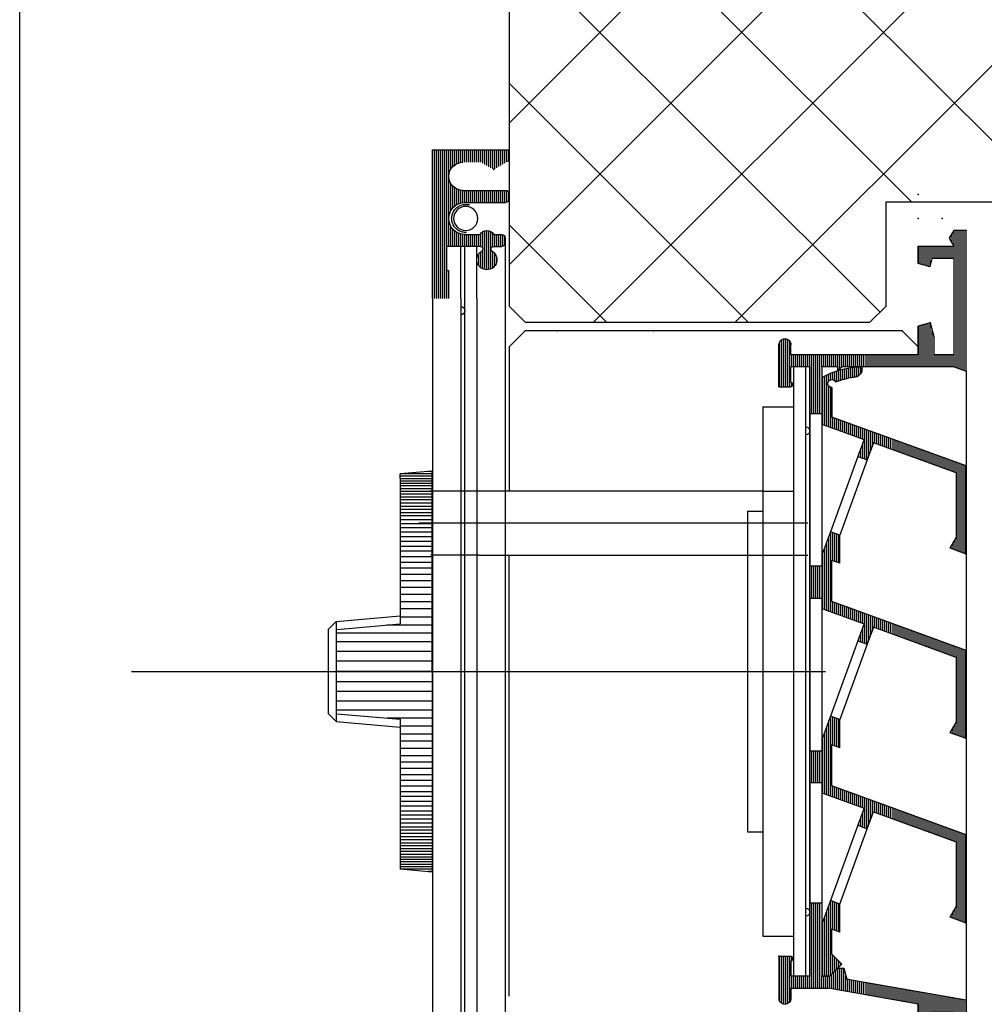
# Model space of a CAD drawing. Extents: x -152209 to 159908, y 32091 to 111955.
# Tile 22 of 59: x -135248 to -135127, y 64978 to 65100. Entities that reach past the tile are written whole.
import ezdxf

# ---------------------------------------------------------------- set-up
doc = ezdxf.new("R2010")
doc.units = 0
doc.header["$LTSCALE"] = 1000
doc.header["$MEASUREMENT"] = 0
doc.header["$PDSIZE"] = 1
doc.linetypes.add('XBDKOZA2$0$CENTER', pattern=[2, 1.25, -0.25, 0.25, -0.25])
doc.linetypes.add('XBDKOZA2$0$DASHED', pattern=[0.8, 0.5, -0.3])
doc.layers.get('0').update_dxf_attribs({"linetype": 'CONTINUOUS'})
for name, color, linetype in [('BIB', 7, 'CONTINUOUS'), ('XBDKOZA2$0$1__1', 1, 'CONTINUOUS'), ('XBDKOZA2$0$2__2', 2, 'CONTINUOUS'), ('XBDKOZA2$0$4__4', 4, 'CONTINUOUS'), ('XBDKOZA2$0$5__5', 5, 'CONTINUOUS'), ('XBDKOZA2$0$6__6', 6, 'CONTINUOUS'), ('XBDKOZA2$0$HOUT-ARC', 15, 'CONTINUOUS'), ('XBDKOZA2$0$HOUT-DRS', 4, 'CONTINUOUS'), ('XDETV133$0$BETON-AZ', 3, 'CONTINUOUS'), ('XDETV133$0$BIB', 7, 'CONTINUOUS')]:
    doc.layers.add(name, color=color, linetype=linetype)

# ---------------------------------------------------------------- blocks, each defined once
blk = doc.blocks.new('*X125')
at = {"color": 0}
for p, q in [((56960.85, 43773.31), (56970.61, 43783.07)), ((57013.97, 43731.07), (56962.41, 43782.63)), ((56980.69, 43782.03), (56979.64, 43783.07)), ((56989.32, 43731.07), (57041.32, 43783.07)), ((57007, 43731.07), (57059, 43783.07)), ((57074.85, 43740.9), (57032.68, 43783.07)), ((57074.85, 43758.58), (57050.35, 43783.07)), ((57074.85, 43776.26), (57068.03, 43783.07)), ((57024.68, 43731.07), (57074.76, 43781.16)), ((56960.85, 43755.63), (56980.69, 43775.47)), ((56960.85, 43737.95), (56995.97, 43773.07)), ((56974.65, 43734.07), (57013.65, 43773.07)), ((57046.64, 43716.07), (56989.64, 43773.07)), ((57064.32, 43716.07), (57007.32, 43773.07)), ((57074.85, 43723.22), (57025, 43773.07)), ((56996.29, 43731.07), (56960.85, 43766.51)), ((57028.6, 43717.32), (57074.85, 43763.56)), ((56975.61, 43734.07), (56960.85, 43748.83)), ((57045.04, 43716.07), (57074.85, 43745.89)), ((57062.71, 43716.07), (57074.85, 43728.21))]:
    blk.add_line(p, q, dxfattribs=at)
blk = doc.blocks.new('XBDKOZA2$0$SCHUIF10')
at = {"layer": 'XBDKOZA2$0$1__1', "color": 1, "linetype": 'Continuous'}
for points in [[(-2, -76), (-2, 0)], [(-1.5, -76), (-1.5, 0)], [(0, -76), (0, 0)]]:
    blk.add_lwpolyline(points, dxfattribs=at)
at = {"layer": 'XBDKOZA2$0$1__1', "color": 1, "linetype": 'Continuous', "const_width": 0.0001}
for points in [[(-2, -6.5), (-3.5, -6.5)], [(0, -6.5), (-1.5, -6.5)], [(-2, -69.5), (-3.5, -69.5)], [(0, -69.5), (-1.5, -69.5)]]:
    blk.add_lwpolyline(points, dxfattribs=at)
at = {"layer": 'XBDKOZA2$0$1__1', "color": 1, "linetype": 'Continuous'}
for centre in [(-1.5, -8), (-1.5, -67.9998)]:
    blk.add_arc(centre, 0.5, 90, 270, dxfattribs=at)
at = {"layer": 'XBDKOZA2$0$5__5', "color": 5}
for p in [(0, 0), (0, -76)]:
    blk.add_point(p, dxfattribs=at)
at = {"layer": 'XBDKOZA2$0$6__6', "color": 1}
blk.add_point((-2, 0), dxfattribs=at)
at = {"layer": 'XBDKOZA2$0$6__6', "color": 6}
blk.add_point((-2, -76), dxfattribs=at)
blk = doc.blocks.new('XBDKOZA2$0$P0410AR')
at = {"layer": 'XBDKOZA2$0$1__1', "color": 1, "linetype": 'Continuous'}
for points in [[(-1.9, 2.4), (7.6563, 2.4)], [(-1.9, 2.4), (-1.9, 1.3278)], [(7.6563, -16.1), (7.6563, 2.4)], [(-1.9, -3), (-1.9, -3.7)], [(3.85, -2.6), (-1.5, -2.6)], [(3.6, -4.1), (-1.5, -4.1)], [(-1.4, -8.5), (-1.4, -9.2)], [(-0.016, -8.1), (-1, -8.1)], [(3.6, -8.1), (1.716, -8.1)], [(0.05, -9.6), (-1, -9.6)], [(1.65, -9.6), (5.9, -9.6)], [(2.1, -16.1), (2.1, -9.6)], [(3.6, -16.1), (3.6, -9.6)], [(4.1, -16.1), (4.1, -9.6)], [(5.9, -9.6), (5.9, -12.6)], [(0.35, -9.9), (0.35, -9.9224)], [(1.35, -9.9), (1.35, -9.9224)], [(5.9, -12.6), (5.6, -12.6)], [(2.1, -16.1), (2.1, -109.1002)], [(3.6, -109.1002), (3.6, -16.1)], [(4.1, -16.1), (4.1, -109.1002)], [(7.6563, -16.1), (7.6563, -109.1002)]]:
    blk.add_lwpolyline(points, dxfattribs=at)
at = {"layer": 'XBDKOZA2$0$1__1', "color": 1, "linetype": 'Continuous', "const_width": 0.0001}
for points in [[(0, 0), (-1.7, 0.9814)], [(0, 0), (1.5589, 0.9)], [(3.85, 0.9), (1.5589, 0.9)], [(5.6, -12.6), (5.6, -9.6002)], [(5.6, -16.1), (5.6, -12.6)], [(3.6, -16.1), (2.1, -16.1)], [(5.6, -16.1), (4.1, -16.1)], [(7.6563, -16.1), (5.6, -16.1)]]:
    blk.add_lwpolyline(points, dxfattribs=at)
at = {"layer": 'XBDKOZA2$0$1__1', "color": 1, "linetype": 'XBDKOZA2$0$DASHED', "const_width": 0.0001}
for points in [[(0.7951, -7.6094), (-1.1913, -8.1442)], [(3.3836, -7.8262), (0.9266, -7.5616)]]:
    blk.add_lwpolyline(points, dxfattribs=at)
at = {"layer": 'XBDKOZA2$0$1__1', "color": 1, "linetype": 'XBDKOZA2$0$DASHED'}
blk.add_lwpolyline([(-1.4, -9.2), (-1.4, -116.0002)], dxfattribs=at)
at = {"layer": 'XBDKOZA2$0$1__1', "color": 1, "linetype": 'Continuous'}
blk.add_circle((3.4996, -6.0996), 1.5, dxfattribs=at)
for centre, radius, start, end in [((-1.5, 1.3278), 0.4, 180, 239.999268), ((3.85, -0.85), 1.75, 0, 90), ((3.85, -0.85), 1.75, 270, 0), ((-1.5, -3), 0.4, 90, 180), ((-1.5, -3.7), 0.4, 180, 270), ((3.6, -6.1), 2, 0, 90), ((3.6, -6.1), 2, 270, 0), ((-1, -8.5), 0.4, 90, 180), ((0.85, -8.6), 1, 30.000729, 149.999268), ((-1, -9.2), 0.4, 180, 270), ((0.05, -9.9), 0.3, 0, 90), ((1.65, -9.9), 0.3, 90, 180), ((0.85, -11.25), 1.25, 121.075386, 58.924618), ((0.05, -9.9224), 0.3, 301.062012, 0), ((1.65, -9.9224), 0.3, 180, 238.937988), ((4.1, -17.6), 0.5, 90, 270)]:
    blk.add_arc(centre, radius, start, end, dxfattribs=at)
at = {"layer": 'XBDKOZA2$0$1__1', "color": 1, "linetype": 'XBDKOZA2$0$DASHED'}
blk.add_arc((3.4996, -6.0996), 1.75, 266.156738, 105.11068, dxfattribs=at)
at = {"layer": 'XBDKOZA2$0$4__4', "color": 4}
for p in [(-1.9, 2.4), (7.6563, 2.4), (7.6563, 2.4), (0, 0), (7.6563, -62.6)]:
    blk.add_point(p, dxfattribs=at)
at = {"layer": 'XBDKOZA2$0$5__5', "color": 1, "linetype": 'Continuous'}
for points in [[(-1.8833, 1.2134), (-1.8833, 2.4)], [(-1.6333, 0.9429), (-1.6333, 2.4)], [(-1.3833, 0.7986), (-1.3833, 2.4)], [(-1.1333, 0.6542), (-1.1333, 2.4)], [(-0.8833, 0.5099), (-0.8833, 2.4)], [(-0.6333, 0.3656), (-0.6333, 2.4)], [(-0.3833, 0.2213), (-0.3833, 2.4)], [(-0.1333, 0.077), (-0.1333, 2.4)], [(0.1167, 0.0674), (0.1167, 2.4)], [(0.3667, 0.2117), (0.3667, 2.4)], [(0.6167, 0.356), (0.6167, 2.4)], [(0.8667, 0.5004), (0.8667, 2.4)], [(1.1167, 0.6447), (1.1167, 2.4)], [(1.3667, 0.789), (1.3667, 2.4)], [(1.6167, 0.9), (1.6167, 2.4)], [(1.8667, 0.9), (1.8667, 2.4)], [(2.1167, 0.9), (2.1167, 2.4)], [(2.3667, 0.9), (2.3667, 2.4)], [(2.6167, 0.9), (2.6167, 2.4)], [(2.8667, 0.9), (2.8667, 2.4)], [(3.1167, 0.9), (3.1167, 2.4)], [(3.3667, 0.9), (3.3667, 2.4)], [(3.6167, 0.9), (3.6167, 2.4)], [(3.8667, 0.8999), (3.8667, 2.4)], [(4.1167, 0.8796), (4.1167, 2.4)], [(4.3667, 0.822), (4.3667, 2.4)], [(4.6167, 0.7231), (4.6167, 2.4)], [(4.8667, 0.5744), (4.8667, 2.4)], [(5.1167, 0.3575), (5.1167, 2.4)], [(5.3667, 0.023), (5.3667, 2.4)], [(5.6167, -9.6), (5.6167, 2.4)], [(5.8667, -9.6), (5.8667, 2.4)], [(6.1167, -16.1), (6.1167, 2.4)], [(6.3667, -16.1), (6.3667, 2.4)], [(6.6167, -16.1), (6.6167, 2.4)], [(6.8667, -16.1), (6.8667, 2.4)], [(7.1167, -16.1), (7.1167, 2.4)], [(7.3667, -16.1), (7.3667, 2.4)], [(7.6167, -16.1), (7.6167, 2.4)], [(4.6167, -4.3777), (4.6167, -2.4231)], [(4.8667, -4.5523), (4.8667, -2.2744)], [(5.1167, -4.7963), (5.1167, -2.0575)], [(5.3667, -5.1626), (5.3667, -1.723)], [(-1.8833, -3.8144), (-1.8833, -2.8856)], [(-1.6333, -4.0771), (-1.6333, -2.6229)], [(-1.3833, -4.1), (-1.3833, -2.6)], [(-1.1333, -4.1), (-1.1333, -2.6)], [(-0.8833, -4.1), (-0.8833, -2.6)], [(-0.6333, -4.1), (-0.6333, -2.6)], [(-0.3833, -4.1), (-0.3833, -2.6)], [(-0.1333, -4.1), (-0.1333, -2.6)], [(0.1167, -4.1), (0.1167, -2.6)], [(0.3667, -4.1), (0.3667, -2.6)], [(0.6167, -4.1), (0.6167, -2.6)], [(0.8667, -4.1), (0.8667, -2.6)], [(1.1167, -4.1), (1.1167, -2.6)], [(1.3667, -4.1), (1.3667, -2.6)], [(1.6167, -4.1), (1.6167, -2.6)], [(1.8667, -4.1), (1.8667, -2.6)], [(2.1167, -4.1), (2.1167, -2.6)], [(2.3667, -4.1), (2.3667, -2.6)], [(2.6167, -4.1), (2.6167, -2.6)], [(2.8667, -4.1), (2.8667, -2.6)], [(3.1167, -4.1), (3.1167, -2.6)], [(3.3667, -4.1), (3.3667, -2.6)], [(3.6167, -4.1001), (3.6167, -2.6)], [(3.8667, -4.1179), (3.8667, -2.5999)], [(4.1167, -4.1679), (4.1167, -2.5796)], [(4.3667, -4.2528), (4.3667, -2.522)], [(5.3667, -9.6), (5.3667, -7.0374)], [(-1.3833, -9.3144), (-1.3833, -8.3856)], [(-1.1333, -9.5771), (-1.1333, -8.1229)], [(-0.8833, -9.6), (-0.8833, -8.1)], [(-0.6333, -9.6), (-0.6333, -8.1)], [(-0.3833, -9.6), (-0.3833, -8.1)], [(-0.1333, -9.6), (-0.1333, -8.1)], [(0.1167, -9.6075), (0.1167, -7.9201)], [(0.3667, -12.4028), (0.3667, -7.7245)], [(0.6167, -12.478), (0.6167, -7.6276)], [(0.8667, -12.4999), (0.8667, -7.6001)], [(1.1167, -12.4712), (1.1167, -7.6362)], [(1.3667, -9.8013), (1.3667, -7.7438)], [(1.6167, -9.6019), (1.6167, -7.958)], [(1.8667, -9.6), (1.8667, -8.1)], [(2.1167, -9.6), (2.1167, -8.1)], [(2.3667, -9.6), (2.3667, -8.1)], [(2.6167, -9.6), (2.6167, -8.1)], [(2.8667, -9.6), (2.8667, -8.1)], [(3.1167, -9.6), (3.1167, -8.1)], [(3.3667, -9.6), (3.3667, -8.1)], [(3.6167, -9.6), (3.6167, -8.0999)], [(3.8667, -9.6), (3.8667, -8.0821)], [(4.1167, -9.6), (4.1167, -8.0321)], [(4.3667, -9.6), (4.3667, -7.9472)], [(4.6167, -9.6), (4.6167, -7.8223)], [(4.8667, -9.6), (4.8667, -7.6477)], [(5.1167, -9.6), (5.1167, -7.4037)], [(-0.3833, -11.4536), (-0.3833, -11.0464)], [(-0.1333, -12.0218), (-0.1333, -10.4782)], [(0.1167, -12.2623), (0.1167, -10.2377)], [(1.3667, -12.3882), (1.3667, -10.0211)], [(1.6167, -12.2373), (1.6167, -10.2627)], [(1.8667, -11.9772), (1.8667, -10.5228)], [(5.6167, -16.1), (5.6167, -12.6)], [(5.8667, -16.1), (5.8667, -12.6)]]:
    blk.add_lwpolyline(points, dxfattribs=at)
blk = doc.blocks.new('XBDKOZA2$0$KNOP')
at = {"layer": 'XBDKOZA2$0$1__1', "color": 1, "linetype": 'Continuous'}
for points in [[(0, 25), (0, 24.4144)], [(0, 0), (0, 25), (4, 24.6501)], [(4, 24.0645), (4, 24.4144), (4, 24.6501)], [(0, 0), (0, 24.4144)], [(0, 0), (0, 24.4144)], [(4, 24.0646), (4, 24.0645)], [(4, 24.0645), (4, 5.9462)], [(12, 6.25), (3.9999, 6.9499)], [(12, 6.25), (11.9999, -6.2499)], [(12, 6.25), (12.9999, 5.2501)], [(11.9127, 5.2539), (4, 5.9462)], [(12.9999, 5.2501), (13, -5.25)], [(0, 0), (0, -25)], [(0, 0), (0, -25), (3.9999, -24.65)], [(4, -5.946), (3.9999, -24.65)], [(11.9127, -5.2538), (4, -5.9461)], [(11.9999, -6.2499), (13, -5.25)], [(11.9999, -6.2499), (4, -6.9499)]]:
    blk.add_lwpolyline(points, dxfattribs=at)
at = {"layer": 'XBDKOZA2$0$1__1', "color": 1}
for p in [(0, 25), (0, 0), (0, 0), (0, 0), (0, 0), (0, 0), (0, 0), (0, 0)]:
    blk.add_point(p, dxfattribs=at)
at = {"layer": 'XBDKOZA2$0$2__2', "color": 2, "linetype": 'Continuous'}
for points in [[(0, 24.95), (0.5716, 24.95)], [(0, 24.65), (4, 24.65)], [(0, 24.35), (4, 24.35)], [(0, 24.05), (4, 24.05)], [(0, 23.75), (4, 23.75)], [(0, 23.45), (4, 23.45)], [(0, 23.15), (4, 23.15)], [(0, 22.8), (4, 22.8)], [(0, 22.45), (4, 22.45)], [(0, 22.1), (4, 22.1)], [(0, 21.75), (4, 21.75)], [(0, 21.4), (4, 21.4)], [(0, 21), (4, 21)], [(0, 20.6), (4, 20.6)], [(0, 20.2), (4, 20.2)], [(0, 19.8), (4, 19.8)], [(0, 19.4), (4, 19.4)], [(0, 18.9), (4, 18.9)], [(0, 18.4), (4, 18.4)], [(0, 17.9), (4, 17.9)], [(0, 17.4), (4, 17.4)], [(0, 16.8), (4, 16.8)], [(0, 16.2), (4, 16.2)], [(0, 15.6), (4, 15.6)], [(0, 15), (4, 15)], [(0, 14.3), (4, 14.3)], [(0, 13.6), (4, 13.6)], [(0, 12.9), (4, 12.9)], [(0, 12.1), (4, 12.1)], [(0, 11.3), (4, 11.3)], [(0, 10.5), (4, 10.5)], [(0, 9.6), (4, 9.6)], [(0, 8.7), (4, 8.7)], [(0, 7.8), (4, 7.8)], [(0, 6.8), (4, 6.8)], [(0, 5.8), (5.6711, 5.8)], [(0, 4.8), (11.9999, 4.8)], [(0, 3.7), (11.9999, 3.7)], [(0, 2.5), (11.9999, 2.5)], [(0, 1.3), (11.9999, 1.3)], [(0, 0), (11.9999, 0)], [(0, -1.3), (11.9999, -1.3)], [(0, -2.5), (11.9999, -2.5)], [(0, -3.7), (11.9999, -3.7)], [(0, -4.8), (11.9999, -4.8)], [(0, -5.8), (5.6711, -5.8)], [(0, -6.8), (4, -6.8)], [(0, -7.8), (4, -7.8)], [(0, -8.7), (4, -8.7)], [(0, -9.6), (4, -9.6)], [(0, -10.5), (4, -10.5)], [(0, -11.3), (4, -11.3)], [(0, -12.1), (4, -12.1)], [(0, -12.9), (4, -12.9)], [(0, -13.6), (4, -13.6)], [(0, -14.3), (4, -14.3)], [(0, -15), (4, -15)], [(0, -15.6), (4, -15.6)], [(0, -16.2), (4, -16.2)], [(0, -16.8), (4, -16.8)], [(0, -17.4), (4, -17.4)], [(0, -17.9), (4, -17.9)], [(0, -18.4), (4, -18.4)], [(0, -18.9), (4, -18.9)], [(0, -19.4), (4, -19.4)], [(0, -19.8), (4, -19.8)], [(0, -20.2), (4, -20.2)], [(0, -20.6), (4, -20.6)], [(0, -21), (4, -21)], [(0, -21.4), (4, -21.4)], [(0, -21.75), (4, -21.75)], [(0, -22.1), (4, -22.1)], [(0, -22.45), (4, -22.45)], [(0, -22.8), (4, -22.8)], [(0, -23.15), (4, -23.15)], [(0, -23.45), (4, -23.45)], [(0, -23.75), (4, -23.75)], [(0, -24.05), (4, -24.05)], [(0, -24.35), (4, -24.35)], [(0, -24.65), (4, -24.65)], [(0, -24.95), (0.5716, -24.95)]]:
    blk.add_lwpolyline(points, dxfattribs=at)
blk = doc.blocks.new('XBDKOZA2$0$P1011AR')
at = {"layer": 'XBDKOZA2$0$1__1', "color": 1, "linetype": 'Continuous'}
for points in [[(-6, 2.0001), (-4.4397, 2.0001)], [(-6, -15.5459), (-6, 2.0001)], [(-4.4397, 2.0001), (-3.8644, 1.0413), (-4.4644, 0.0412)], [(-4.5, 0), (0, 0), (0, -0.0332)], [(0, -0.0332), (0, -2.1314)], [(-4.5, -13.5), (-4.5, -1.5)], [(-4.5, -1.5), (-1.7679, -1.5)], [(-1.5, -2.5333), (-1.7679, -1.5332)], [(-1.5, -2.5333), (0, -2.1314)], [(-1.5, -9.5333), (-2, -11.3994)], [(-1.5, -9.5333), (0, -9.9352)], [(0, -9.9352), (0, -13.5)], [(-2, -13.5), (-2, -11.3994)], [(15.85, -13.4999), (15.85, -12.25)], [(17.35, -17.4999), (17.35, -12.2499)], [(-4.5, -13.5), (-2, -13.5)], [(0, -13.5), (15.85, -13.4999)], [(-4.5, -15), (-6, -15.5459)], [(-6, -15.5459), (-6, -93.9999)], [(-4.5, -15), (9.5, -14.9999)], [(10, -14.9999), (10, -15.4999), (9.5, -14.9999)], [(10, -14.9999), (12, -14.9999)], [(12, -14.9999), (12, -20.8571)], [(13.5, -14.9999), (15.85, -14.9999)], [(13.5, -14.9999), (13.5, -20.8571)], [(15.85, -16.8999), (15.85, -14.9999)], [(17.35, -17.4999), (15.85, -17.4999)], [(12, -20.8571), (13.5, -20.8571)], [(12, -20.8571), (12, -39.8571)], [(13.5, -20.8571), (13.5, -39.8571)], [(12, -39.8571), (13.5, -39.8571)], [(12, -39.8571), (12, -43.8571)], [(13.5, -39.8571), (13.5, -43.8571)], [(13.5, -43.8571), (12, -43.8571)], [(12, -43.8571), (12, -62.88)], [(13.5, -43.8571), (13.5, -62.88)], [(13.5, -62.88), (12, -62.88)], [(12, -62.88), (12, -66.88)], [(13.5, -62.88), (13.5, -66.88)], [(12, -66.88), (13.5, -66.88)], [(12, -66.88), (12, -81.88)], [(13.5, -66.88), (13.5, -81.88)], [(12, -81.88), (13.5, -81.88)], [(12, -81.88), (12, -90.1499)], [(13.5, -81.88), (13.5, -90.1468)], [(17.35, -88.503), (15.85, -88.503)], [(15.85, -89.103), (15.85, -91.003)], [(17.35, -88.503), (17.35, -93.753)], [(9.246, -90.003), (8.878, -91.3766)], [(9.996, -90.003), (9.246, -90.003)], [(10.996, -91.003), (9.996, -90.003)], [(12, -90.1499), (12, -91.003)], [(13.5, -90.1499), (13.5, -91.003)], [(-6, -93.9999), (8.3, -91.4785)], [(8.3, -91.4785), (8.878, -91.3766)], [(10.996, -91.003), (12, -91.003)], [(13.5, -91.003), (15.85, -91.003)], [(0.0001, -94.4719), (11.225, -92.4926)], [(15.85, -92.503), (11.225, -92.503)], [(15.85, -92.503), (15.85, -93.753)], [(-6, -107.9999), (-6, -93.9999)], [(-6, -93.9999), (-6, -107.9999), (-4.5, -108)], [(0.0001, -94.4719), (0.0001, -96.098)], [(-4.5, -104.4999), (-4.5, -95.4999), (-1.7679, -95.4999)], [(-1.4999, -96.4999), (-1.7679, -95.4999)], [(-1.4999, -96.4999), (0.0001, -96.098)], [(-1.5, -103.4999), (-1.7679, -104.5)], [(-1.5, -103.4999), (0, -103.9018)], [(0, -106), (0, -103.9018)], [(-4.5, -104.4999), (-1.7679, -104.5)], [(-4.5, -105.9999), (-3.9, -106.9999), (-4.5, -108)], [(-4.5, -105.9999), (0, -106)]]:
    blk.add_lwpolyline(points, dxfattribs=at)
for centre, radius, start, end in [((16.6, -12.2499), 0.75, 0, 180.007645), ((15.95, -17.1999), 0.3162, 108.434952, 251.565048), ((15.95, -88.803), 0.3162, 108.434952, 251.565048), ((16.6, -93.753), 0.75, 180, 0)]:
    blk.add_arc(centre, radius, start, end, dxfattribs=at)
at = {"layer": 'XBDKOZA2$0$1__1', "color": 1}
for p in [(-1.5, -9.5333), (17.35, -88.503), (17.35, -88.503), (17.35, -88.503), (-1.7679, -95.4999), (-1.7679, -95.4999), (-1.7679, -104.5), (-3.9, -106.9999)]:
    blk.add_point(p, dxfattribs=at)
at = {"layer": 'XBDKOZA2$0$5__5', "color": 1, "linetype": 'Continuous'}
for points in [[(-5.7518, -15.4556), (-5.7518, 2.0001)], [(-5.5018, -15.3646), (-5.5018, 2.0001)], [(-5.2518, -15.2736), (-5.2518, 2.0001)], [(-5.0018, -15.1826), (-5.0018, 2.0001)], [(-4.7518, -15.0916), (-4.7518, 2.0001)], [(-4.5018, -15.0007), (-4.5018, 2.0001)], [(-4.2518, 0.3956), (-4.2518, 1.6869)], [(-4.0018, 0.8123), (-4.0018, 1.2703)], [(-4.2518, -1.5), (-4.2518, 0)], [(-4.0018, -1.5), (-4.0018, 0)], [(-3.7518, -1.5), (-3.7518, 0)], [(-3.5018, -1.5), (-3.5018, 0)], [(-3.2518, -1.5), (-3.2518, 0)], [(-3.0018, -1.5), (-3.0018, 0)], [(-2.7518, -1.5), (-2.7518, 0)], [(-2.5018, -1.5), (-2.5018, 0)], [(-2.2518, -1.5), (-2.2518, 0)], [(-2.0018, -1.5), (-2.0018, 0)], [(-1.7518, -1.5933), (-1.7518, 0)], [(-1.5018, -2.5266), (-1.5018, 0)], [(-1.2518, -2.4668), (-1.2518, 0)], [(-1.0018, -2.3998), (-1.0018, 0)], [(-0.7518, -2.3328), (-0.7518, 0)], [(-0.5018, -2.2658), (-0.5018, 0)], [(-0.2518, -2.1989), (-0.2518, 0)], [(-0.0018, -2.1319), (-0.0018, 0)], [(-1.5018, -15), (-1.5018, -9.54)], [(-1.2518, -15), (-1.2518, -9.5998)], [(-1.0018, -15), (-1.0018, -9.6668)], [(-0.7518, -15), (-0.7518, -9.7338)], [(-0.5018, -15), (-0.5018, -9.8008)], [(-1.7518, -15), (-1.7518, -10.4731)], [(-0.2518, -15), (-0.2518, -9.8677)], [(-0.0018, -15), (-0.0018, -9.9347)], [(15.9982, -17.4999), (15.9982, -11.8023)], [(16.2482, -17.4999), (16.2482, -11.5875)], [(16.4982, -17.4999), (16.4982, -11.5068)], [(16.7482, -17.4999), (16.7482, -11.5147)], [(16.9982, -17.4999), (16.9982, -11.6143)], [(17.2482, -17.4999), (17.2482, -11.8726)], [(-4.2518, -15), (-4.2518, -13.5)], [(-4.0018, -15), (-4.0018, -13.5)], [(-3.7518, -15), (-3.7518, -13.5)], [(-3.5018, -15), (-3.5018, -13.5)], [(-3.2518, -15), (-3.2518, -13.5)], [(-3.0018, -15), (-3.0018, -13.5)], [(-2.7518, -15), (-2.7518, -13.5)], [(-2.5018, -15), (-2.5018, -13.5)], [(-2.2518, -15), (-2.2518, -13.5)], [(-2.0018, -15), (-2.0018, -13.5)], [(0.2482, -15), (0.2482, -13.5)], [(0.4982, -15), (0.4982, -13.5)], [(0.7482, -15), (0.7482, -13.5)], [(0.9982, -15), (0.9982, -13.5)], [(1.2482, -15), (1.2482, -13.5)], [(1.4982, -15), (1.4982, -13.5)], [(1.7482, -15), (1.7482, -13.5)], [(1.9982, -15), (1.9982, -13.5)], [(2.2482, -15), (2.2482, -13.5)], [(2.4982, -15), (2.4982, -13.5)], [(2.7482, -14.9999), (2.7482, -13.5)], [(2.9982, -14.9999), (2.9982, -13.5)], [(3.2482, -14.9999), (3.2482, -13.5)], [(3.4982, -14.9999), (3.4982, -13.5)], [(3.7482, -14.9999), (3.7482, -13.5)], [(3.9982, -14.9999), (3.9982, -13.5)], [(4.2482, -14.9999), (4.2482, -13.5)], [(4.4982, -14.9999), (4.4982, -13.5)], [(4.7482, -14.9999), (4.7482, -13.5)], [(4.9982, -14.9999), (4.9982, -13.5)], [(5.2482, -14.9999), (5.2482, -13.5)], [(5.4982, -14.9999), (5.4982, -13.5)], [(5.7482, -14.9999), (5.7482, -13.5)], [(5.9982, -14.9999), (5.9982, -13.5)], [(6.2482, -14.9999), (6.2482, -13.5)], [(6.4982, -14.9999), (6.4982, -13.5)], [(6.7482, -14.9999), (6.7482, -13.5)], [(6.9982, -14.9999), (6.9982, -13.5)], [(7.2482, -14.9999), (7.2482, -13.5)], [(7.4982, -14.9999), (7.4982, -13.5)], [(7.7482, -14.9999), (7.7482, -13.5)], [(7.9982, -14.9999), (7.9982, -13.4999)], [(8.2482, -14.9999), (8.2482, -13.4999)], [(8.4982, -14.9999), (8.4982, -13.4999)], [(8.7482, -14.9999), (8.7482, -13.4999)], [(8.9982, -14.9999), (8.9982, -13.4999)], [(9.2482, -14.9999), (9.2482, -13.4999)], [(9.4982, -14.9999), (9.4982, -13.4999)], [(9.7482, -15.2481), (9.7482, -13.4999)], [(9.9982, -15.4981), (9.9982, -13.4999)], [(10.2482, -14.9999), (10.2482, -13.4999)], [(10.4982, -14.9999), (10.4982, -13.4999)], [(10.7482, -14.9999), (10.7482, -13.4999)], [(10.9982, -14.9999), (10.9982, -13.4999)], [(11.2482, -14.9999), (11.2482, -13.4999)], [(11.4982, -14.9999), (11.4982, -13.4999)], [(11.7482, -14.9999), (11.7482, -13.4999)], [(11.9982, -14.9999), (11.9982, -13.4999)], [(12.2482, -20.8571), (12.2482, -13.4999)], [(12.4982, -20.8571), (12.4982, -13.4999)], [(12.7482, -20.8571), (12.7482, -13.4999)], [(12.9982, -20.8571), (12.9982, -13.4999)], [(13.2482, -20.8571), (13.2482, -13.4999)], [(13.4982, -20.8571), (13.4982, -13.4999)], [(13.7482, -14.9999), (13.7482, -13.4999)], [(13.9982, -14.9999), (13.9982, -13.4999)], [(14.2482, -14.9999), (14.2482, -13.4999)], [(14.4982, -14.9999), (14.4982, -13.4999)], [(14.7482, -14.9999), (14.7482, -13.4999)], [(14.9982, -14.9999), (14.9982, -13.4999)], [(15.2482, -14.9999), (15.2482, -13.4999)], [(15.4982, -14.9999), (15.4982, -13.4999)], [(15.7482, -14.9999), (15.7482, -13.4999)], [(15.7482, -17.4433), (15.7482, -16.9565)], [(12.2482, -43.8571), (12.2482, -39.8571)], [(12.4982, -43.8571), (12.4982, -39.8571)], [(12.7482, -43.8571), (12.7482, -39.8571)], [(12.9982, -43.8571), (12.9982, -39.8571)], [(13.2482, -43.8571), (13.2482, -39.8571)], [(13.4982, -43.8571), (13.4982, -39.8571)], [(12.2482, -66.88), (12.2482, -62.88)], [(12.4982, -66.88), (12.4982, -62.88)], [(12.7482, -66.88), (12.7482, -62.88)], [(12.9982, -66.88), (12.9982, -62.88)], [(13.2482, -66.88), (13.2482, -62.88)], [(13.4982, -66.88), (13.4982, -62.88)], [(12.2482, -92.503), (12.2482, -81.88)], [(12.4982, -92.503), (12.4982, -81.88)], [(12.7482, -92.503), (12.7482, -81.88)], [(12.9982, -92.503), (12.9982, -81.88)], [(13.2482, -92.503), (13.2482, -81.88)], [(13.4982, -92.503), (13.4982, -81.88)], [(15.7482, -89.0464), (15.7482, -88.5596)], [(15.9982, -94.2006), (15.9982, -88.503)], [(16.2482, -94.4154), (16.2482, -88.503)], [(16.4982, -94.4961), (16.4982, -88.503)], [(16.7482, -94.4882), (16.7482, -88.503)], [(16.9982, -94.3886), (16.9982, -88.503)], [(17.2482, -94.1303), (17.2482, -88.503)], [(9.2482, -92.8412), (9.2482, -90.003)], [(9.4982, -92.7971), (9.4982, -90.003)], [(9.7482, -92.753), (9.7482, -90.003)], [(9.9982, -92.7089), (9.9982, -90.0052)], [(10.2482, -92.6648), (10.2482, -90.2552)], [(10.4982, -92.6208), (10.4982, -90.5052)], [(10.7482, -92.5767), (10.7482, -90.7552)], [(4.9982, -93.5906), (4.9982, -92.0607)], [(5.2482, -93.5465), (5.2482, -92.0166)], [(5.4982, -93.5024), (5.4982, -91.9725)], [(5.7482, -93.4583), (5.7482, -91.9284)], [(5.9982, -93.4142), (5.9982, -91.8844)], [(6.2482, -93.3702), (6.2482, -91.8403)], [(6.4982, -93.3261), (6.4982, -91.7962)], [(6.7482, -93.282), (6.7482, -91.7521)], [(6.9982, -93.2379), (6.9982, -91.708)], [(7.2482, -93.1938), (7.2482, -91.664)], [(7.4982, -93.1498), (7.4982, -91.6199)], [(7.7482, -93.1057), (7.7482, -91.5758)], [(7.9982, -93.0616), (7.9982, -91.5317)], [(8.2482, -93.0175), (8.2482, -91.4876)], [(8.4982, -92.9734), (8.4982, -91.4436)], [(8.7482, -92.9293), (8.7482, -91.3995)], [(8.9982, -92.8853), (8.9982, -90.9279)], [(10.9982, -92.5326), (10.9982, -91.003)], [(11.2482, -92.503), (11.2482, -91.003)], [(11.4982, -92.503), (11.4982, -91.003)], [(11.7482, -92.503), (11.7482, -91.003)], [(11.9982, -92.503), (11.9982, -91.003)], [(13.7482, -92.503), (13.7482, -91.003)], [(13.9982, -92.503), (13.9982, -91.003)], [(14.2482, -92.503), (14.2482, -91.003)], [(14.4982, -92.503), (14.4982, -91.003)], [(14.7482, -92.503), (14.7482, -91.003)], [(14.9982, -92.503), (14.9982, -91.003)], [(15.2482, -92.503), (15.2482, -91.003)], [(15.4982, -92.503), (15.4982, -91.003)], [(15.7482, -92.503), (15.7482, -91.003)], [(-2.0018, -95.4999), (-2.0018, -93.2949)], [(-1.7518, -95.56), (-1.7518, -93.2509)], [(-1.5018, -96.4928), (-1.5018, -93.2068)], [(-1.2518, -96.4334), (-1.2518, -93.1627)], [(-1.0018, -96.3664), (-1.0018, -93.1186)], [(-0.7518, -96.2995), (-0.7518, -93.0745)], [(-0.5018, -96.2325), (-0.5018, -93.0304)], [(-0.2518, -96.1655), (-0.2518, -92.9864)], [(-0.0018, -96.0985), (-0.0018, -92.9423)], [(0.2482, -94.4282), (0.2482, -92.8982)], [(0.4982, -94.3841), (0.4982, -92.8541)], [(0.7482, -94.34), (0.7482, -92.81)], [(0.9982, -94.2959), (0.9982, -92.766)], [(1.2482, -94.2518), (1.2482, -92.7219)], [(1.4982, -94.2077), (1.4982, -92.6778)], [(1.7482, -94.1637), (1.7482, -92.6337)], [(1.9982, -94.1196), (1.9982, -92.5896)], [(2.2482, -94.0755), (2.2482, -92.5456)], [(2.4982, -94.0314), (2.4982, -92.5015)], [(2.7482, -93.9873), (2.7482, -92.4574)], [(2.9982, -93.9432), (2.9982, -92.4133)], [(3.2482, -93.8992), (3.2482, -92.3692)], [(3.4982, -93.8551), (3.4982, -92.3252)], [(3.7482, -93.811), (3.7482, -92.2811)], [(3.9982, -93.7669), (3.9982, -92.237)], [(4.2482, -93.7228), (4.2482, -92.1929)], [(4.4982, -93.6787), (4.4982, -92.1488)], [(4.7482, -93.6347), (4.7482, -92.1048)], [(-5.7518, -107.9999), (-5.7518, -93.9561)], [(-5.5018, -107.9999), (-5.5018, -93.9121)], [(-5.2518, -107.9999), (-5.2518, -93.868)], [(-5.0018, -108), (-5.0018, -93.8239)], [(-4.7518, -108), (-4.7518, -93.7798)], [(-4.5018, -108), (-4.5018, -93.7357)], [(-4.2518, -95.4999), (-4.2518, -93.6917)], [(-4.0018, -95.4999), (-4.0018, -93.6476)], [(-3.7518, -95.4999), (-3.7518, -93.6035)], [(-3.5018, -95.4999), (-3.5018, -93.5594)], [(-3.2518, -95.4999), (-3.2518, -93.5153)], [(-3.0018, -95.4999), (-3.0018, -93.4713)], [(-2.7518, -95.4999), (-2.7518, -93.4272)], [(-2.5018, -95.4999), (-2.5018, -93.3831)], [(-2.2518, -95.4999), (-2.2518, -93.339)], [(-1.5018, -106), (-1.5018, -103.5066)], [(-1.2518, -106), (-1.2518, -103.5664)], [(-1.0018, -106), (-1.0018, -103.6334)], [(-0.7518, -106), (-0.7518, -103.7004)], [(-0.5018, -106), (-0.5018, -103.7674)], [(-0.2518, -106), (-0.2518, -103.8343)], [(-0.0018, -106), (-0.0018, -103.9013)], [(-4.2518, -105.9999), (-4.2518, -104.4999)], [(-4.0018, -105.9999), (-4.0018, -104.4999)], [(-3.7518, -105.9999), (-3.7518, -104.4999)], [(-3.5018, -105.9999), (-3.5018, -104.4999)], [(-3.2518, -105.9999), (-3.2518, -104.4999)], [(-3.0018, -105.9999), (-3.0018, -104.5)], [(-2.7518, -105.9999), (-2.7518, -104.5)], [(-2.5018, -105.9999), (-2.5018, -104.5)], [(-2.2518, -105.9999), (-2.2518, -104.5)], [(-2.0018, -106), (-2.0018, -104.5)], [(-1.7518, -106), (-1.7518, -104.4399)], [(-4.2518, -107.5863), (-4.2518, -106.4136)], [(-4.0018, -107.1696), (-4.0018, -106.8302)]]:
    blk.add_lwpolyline(points, dxfattribs=at)
at = {"layer": 'XBDKOZA2$0$6__6', "color": 6}
for p in [(-6, 2.0001), (0, 0), (13.5, -14.9999), (12, -91.003), (0, -106)]:
    blk.add_point(p, dxfattribs=at)
blk = doc.blocks.new('XBDKOZA2$0$P1050AR')
at = {"layer": 'XBDKOZA2$0$1__1', "color": 1, "linetype": 'Continuous'}
for points in [[(-4.9999, 76), (-5, 75.6927)], [(0, 74.6603), (0, 68.8603)], [(-1.25, 73.4057), (-1.25, 69.7356)], [(-18, 63.639), (-1.25, 69.7356)], [(0, 68.8603), (-5.2582, 66.9464)], [(-16.75, 62.7638), (-6.4328, 66.5189)], [(-6.4328, 66.5189), (-5.6626, 64.4028)], [(-5.2582, 66.9464), (-4.488, 64.8303)], [(-4.488, 64.8303), (-5.6626, 64.4028)], [(-5.6626, 64.4028), (-2.2424, 55.0059)], [(-4.488, 64.8303), (-1.0677, 55.4335)], [(-18, 63.639), (-18, 52.639)], [(-16.75, 62.7638), (-16.75, 54.6659)], [(-2.2424, 55.0059), (-1.0677, 55.4335)], [(-1.0677, 55.4335), (0, 52.5)], [(-15.9999, 53.3669), (-16.75, 54.6659)], [(-2.25, 51.5), (-2.25, 55.003)], [(-18, 52.639), (-15.9999, 53.3669)], [(-2.25, 51.5), (-1.25, 51.864)], [(-1.25, 46.7356), (-1.25, 51.864)], [(0, 52.5), (0, 45.8603)], [(-18, 40.639), (-1.25, 46.7356)], [(0, 45.8603), (-5.2582, 43.9465)], [(-16.7499, 39.7638), (-6.4327, 43.5189)], [(-6.4327, 43.5189), (-5.6626, 41.4029)], [(-5.2582, 43.9465), (-4.488, 41.8304)], [(-4.488, 41.8304), (-5.6626, 41.4029)], [(-4.488, 41.8304), (-1.0677, 32.4335)], [(-18, 40.639), (-17.9999, 29.639)], [(-5.6626, 41.4029), (-2.25, 32.0031)], [(-16.7499, 39.7638), (-16.75, 31.6658)], [(-2.25, 28.5), (-2.25, 32.0031)], [(-2.2424, 32.0059), (-1.0677, 32.4335)], [(-1.0677, 32.4335), (0, 29.5)], [(-16, 30.3669), (-16.75, 31.6658)], [(-17.9999, 29.639), (-16, 30.3669)], [(0, 29.5), (0, 22.8603)], [(-2.25, 28.5), (-1.25, 28.864)], [(-1.25, 23.7356), (-1.25, 28.864)], [(-18, 17.639), (-1.25, 23.7356)], [(0, 22.8603), (-5.2582, 20.9465)], [(-5.2582, 20.9465), (-4.488, 18.8303)], [(-6.4328, 20.5189), (-16.75, 16.7638)], [(-5.6626, 18.4028), (-6.4328, 20.5189)], [(-4.488, 18.8303), (-5.6626, 18.4028)], [(-4.488, 18.8303), (-1.0677, 9.4334)], [(-18, 17.639), (-18, 6.639)], [(-2.25, 9.0031), (-5.6626, 18.4028)], [(-16.75, 16.7638), (-16.75, 8.6659)], [(-16, 7.3668), (-16.75, 8.6659)], [(-2.25, 5.5), (-2.25, 9.0031)], [(-2.2424, 9.0059), (-1.0677, 9.4334)], [(-1.0677, 9.4334), (0, 6.5)], [(-18, 6.639), (-16, 7.3668)], [(0, 6.5), (0, 0)], [(-2.25, 5.5), (-1.25, 5.864)], [(-1.25, 2.75), (-1.25, 5.864)], [(-1, 0), (-2.5, 1.5), (-1.25, 2.75)], [(0, 0), (-1, 0)]]:
    blk.add_lwpolyline(points, dxfattribs=at)
for centre, radius, start, end in [((-4, 75.6926), 1, 179.994278, 270), ((-5, 66), 10, 60.000134, 89.999428), ((-5, 66), 8.75, 67.897644, 83.437592), ((-1.25, 73.9057), 0.5, 270, 156.244629)]:
    blk.add_arc(centre, radius, start, end, dxfattribs=at)
at = {"layer": 'XBDKOZA2$0$1__1', "color": 1}
for p in [(-4.9999, 76), (0, 0)]:
    blk.add_point(p, dxfattribs=at)
at = {"layer": 'XBDKOZA2$0$5__5', "color": 5, "linetype": 'Continuous'}
for points in [[(-4.868, 75.196), (-4.868, 75.9991)], [(-4.618, 74.9064), (-4.618, 75.9927)], [(-4.368, 74.7628), (-4.368, 75.98)], [(-4.118, 74.6996), (-4.118, 75.961)], [(-3.868, 74.6765), (-3.868, 75.9357)], [(-3.618, 74.6402), (-3.618, 75.904)], [(-3.368, 74.5965), (-3.368, 75.8659)], [(-3.118, 74.5452), (-3.118, 75.8213)], [(-2.868, 74.4863), (-2.868, 75.7701)], [(-2.618, 74.4195), (-2.618, 75.7122)], [(-2.368, 74.3448), (-2.368, 75.6474)], [(-2.118, 74.2618), (-2.118, 75.5757)], [(-1.868, 74.1703), (-1.868, 75.4969)], [(-1.618, 74.2442), (-1.618, 75.4107)], [(-1.368, 74.3916), (-1.368, 75.3171)], [(-1.118, 74.388), (-1.118, 75.2158)], [(-0.868, 74.2283), (-0.868, 75.1064)], [(-0.618, 68.6354), (-0.618, 74.9888)], [(-0.368, 68.7264), (-0.368, 74.8625)], [(-0.118, 68.8173), (-0.118, 74.7273)], [(-1.118, 68.4534), (-1.118, 73.4234)], [(-0.868, 68.5444), (-0.868, 73.5831)], [(-3.868, 67.4524), (-3.868, 68.7827)], [(-3.618, 67.5434), (-3.618, 68.8737)], [(-3.368, 67.6344), (-3.368, 68.9647)], [(-3.118, 67.7254), (-3.118, 69.0557)], [(-2.868, 67.8164), (-2.868, 69.1467)], [(-2.618, 67.9074), (-2.618, 69.2377)], [(-2.368, 67.9984), (-2.368, 69.3287)], [(-2.118, 68.0894), (-2.118, 69.4197)], [(-1.868, 68.1804), (-1.868, 69.5107)], [(-1.618, 68.2714), (-1.618, 69.6017)], [(-1.368, 68.3624), (-1.368, 69.6927)], [(-7.118, 66.2695), (-7.118, 67.5998)], [(-6.868, 66.3605), (-6.868, 67.6908)], [(-6.618, 66.4515), (-6.618, 67.7818)], [(-6.368, 66.3409), (-6.368, 67.8728)], [(-6.118, 65.654), (-6.118, 67.9638)], [(-5.868, 64.9671), (-5.868, 68.0548)], [(-5.618, 64.419), (-5.618, 68.1458)], [(-5.368, 64.51), (-5.368, 68.2367)], [(-5.118, 66.9974), (-5.118, 68.3277)], [(-4.868, 67.0884), (-4.868, 68.4187)], [(-4.618, 67.1794), (-4.618, 68.5097)], [(-4.368, 67.2704), (-4.368, 68.6007)], [(-4.118, 67.3614), (-4.118, 68.6917)], [(-10.618, 64.9956), (-10.618, 66.3259)], [(-10.368, 65.0866), (-10.368, 66.4169)], [(-10.118, 65.1776), (-10.118, 66.5079)], [(-9.868, 65.2686), (-9.868, 66.5989)], [(-9.618, 65.3596), (-9.618, 66.6898)], [(-9.368, 65.4506), (-9.368, 66.7808)], [(-9.118, 65.5416), (-9.118, 66.8718)], [(-8.868, 65.6326), (-8.868, 66.9628)], [(-8.618, 65.7236), (-8.618, 67.0538)], [(-8.368, 65.8146), (-8.368, 67.1448)], [(-8.118, 65.9055), (-8.118, 67.2358)], [(-7.868, 65.9965), (-7.868, 67.3268)], [(-7.618, 66.0875), (-7.618, 67.4178)], [(-7.368, 66.1785), (-7.368, 67.5088)], [(-5.118, 64.601), (-5.118, 66.5612)], [(-13.868, 63.8127), (-13.868, 65.1429)], [(-13.618, 63.9037), (-13.618, 65.2339)], [(-13.368, 63.9947), (-13.368, 65.3249)], [(-13.118, 64.0857), (-13.118, 65.4159)], [(-12.868, 64.1767), (-12.868, 65.5069)], [(-12.618, 64.2677), (-12.618, 65.5979)], [(-12.368, 64.3587), (-12.368, 65.6889)], [(-12.118, 64.4497), (-12.118, 65.7799)], [(-11.868, 64.5407), (-11.868, 65.8709)], [(-11.618, 64.6317), (-11.618, 65.9619)], [(-11.368, 64.7227), (-11.368, 66.0529)], [(-11.118, 64.8137), (-11.118, 66.1439)], [(-10.868, 64.9046), (-10.868, 66.2349)], [(-4.868, 64.692), (-4.868, 65.8743)], [(-4.618, 64.783), (-4.618, 65.1875)], [(-17.368, 52.869), (-17.368, 63.869)], [(-17.118, 52.96), (-17.118, 63.96)], [(-16.868, 53.051), (-16.868, 64.051)], [(-16.618, 62.8118), (-16.618, 64.142)], [(-16.368, 62.9028), (-16.368, 64.233)], [(-16.118, 62.9938), (-16.118, 64.324)], [(-15.868, 63.0848), (-15.868, 64.415)], [(-15.618, 63.1758), (-15.618, 64.506)], [(-15.368, 63.2668), (-15.368, 64.597)], [(-15.118, 63.3578), (-15.118, 64.688)], [(-14.868, 63.4488), (-14.868, 64.779)], [(-14.618, 63.5398), (-14.618, 64.87)], [(-14.368, 63.6308), (-14.368, 64.961)], [(-14.118, 63.7218), (-14.118, 65.052)], [(-17.868, 52.687), (-17.868, 63.687)], [(-17.618, 52.778), (-17.618, 63.778)], [(-1.368, 51.821), (-1.368, 55.3242)], [(-1.118, 45.4534), (-1.118, 55.4152)], [(-16.618, 53.142), (-16.618, 54.4373)], [(-2.118, 51.548), (-2.118, 55.0512)], [(-1.868, 51.639), (-1.868, 55.1422)], [(-1.618, 51.73), (-1.618, 55.2332)], [(-0.868, 45.5444), (-0.868, 54.8848)], [(-0.618, 45.6354), (-0.618, 54.198)], [(-16.368, 53.2329), (-16.368, 54.0044)], [(-16.118, 53.3239), (-16.118, 53.5714)], [(-0.368, 45.7264), (-0.368, 53.5111)], [(-0.118, 45.8174), (-0.118, 52.8242)], [(-1.368, 45.3624), (-1.368, 46.6927)], [(-4.618, 44.1795), (-4.618, 45.5097)], [(-4.368, 44.2705), (-4.368, 45.6007)], [(-4.118, 44.3615), (-4.118, 45.6917)], [(-3.868, 44.4525), (-3.868, 45.7827)], [(-3.618, 44.5435), (-3.618, 45.8737)], [(-3.368, 44.6345), (-3.368, 45.9647)], [(-3.118, 44.7255), (-3.118, 46.0557)], [(-2.868, 44.8164), (-2.868, 46.1467)], [(-2.618, 44.9074), (-2.618, 46.2377)], [(-2.368, 44.9984), (-2.368, 46.3287)], [(-2.118, 45.0894), (-2.118, 46.4197)], [(-1.868, 45.1804), (-1.868, 46.5107)], [(-1.618, 45.2714), (-1.618, 46.6017)], [(-8.118, 42.9055), (-8.118, 44.2358)], [(-7.868, 42.9965), (-7.868, 44.3268)], [(-7.618, 43.0875), (-7.618, 44.4178)], [(-7.368, 43.1785), (-7.368, 44.5088)], [(-7.118, 43.2695), (-7.118, 44.5998)], [(-6.868, 43.3605), (-6.868, 44.6908)], [(-6.618, 43.4515), (-6.618, 44.7818)], [(-6.368, 43.3411), (-6.368, 44.8728)], [(-6.118, 42.6542), (-6.118, 44.9638)], [(-5.868, 41.9673), (-5.868, 45.0548)], [(-5.618, 41.4191), (-5.618, 45.1458)], [(-5.368, 41.5101), (-5.368, 45.2367)], [(-5.118, 43.9975), (-5.118, 45.3277)], [(-4.868, 44.0885), (-4.868, 45.4187)], [(-11.368, 41.7226), (-11.368, 43.0529)], [(-11.118, 41.8136), (-11.118, 43.1439)], [(-10.868, 41.9046), (-10.868, 43.2349)], [(-10.618, 41.9956), (-10.618, 43.3259)], [(-10.368, 42.0866), (-10.368, 43.4169)], [(-10.118, 42.1776), (-10.118, 43.5079)], [(-9.868, 42.2686), (-9.868, 43.5989)], [(-9.618, 42.3596), (-9.618, 43.6898)], [(-9.368, 42.4506), (-9.368, 43.7808)], [(-9.118, 42.5415), (-9.118, 43.8718)], [(-8.868, 42.6325), (-8.868, 43.9628)], [(-8.618, 42.7235), (-8.618, 44.0538)], [(-8.368, 42.8145), (-8.368, 44.1448)], [(-5.118, 41.6011), (-5.118, 43.5613)], [(-14.868, 40.4487), (-14.868, 41.779)], [(-14.618, 40.5397), (-14.618, 41.87)], [(-14.368, 40.6307), (-14.368, 41.961)], [(-14.118, 40.7217), (-14.118, 42.052)], [(-13.868, 40.8127), (-13.868, 42.1429)], [(-13.618, 40.9037), (-13.618, 42.2339)], [(-13.368, 40.9947), (-13.368, 42.3249)], [(-13.118, 41.0857), (-13.118, 42.4159)], [(-12.868, 41.1767), (-12.868, 42.5069)], [(-12.618, 41.2677), (-12.618, 42.5979)], [(-12.368, 41.3587), (-12.368, 42.6889)], [(-12.118, 41.4496), (-12.118, 42.7799)], [(-11.868, 41.5406), (-11.868, 42.8709)], [(-11.618, 41.6316), (-11.618, 42.9619)], [(-4.868, 41.6921), (-4.868, 42.8744)], [(-4.618, 41.7831), (-4.618, 42.1876)], [(-17.868, 29.687), (-17.868, 40.687)], [(-17.618, 29.778), (-17.618, 40.778)], [(-17.368, 29.869), (-17.368, 40.869)], [(-17.118, 29.96), (-17.118, 40.96)], [(-16.868, 30.051), (-16.868, 41.051)], [(-16.618, 39.8118), (-16.618, 41.142)], [(-16.368, 39.9028), (-16.368, 41.233)], [(-16.118, 39.9938), (-16.118, 41.324)], [(-15.868, 40.0848), (-15.868, 41.415)], [(-15.618, 40.1758), (-15.618, 41.506)], [(-15.368, 40.2668), (-15.368, 41.597)], [(-15.118, 40.3578), (-15.118, 41.688)], [(-2.118, 28.548), (-2.118, 32.0512)], [(-1.868, 28.639), (-1.868, 32.1422)], [(-1.618, 28.73), (-1.618, 32.2332)], [(-1.368, 28.821), (-1.368, 32.3242)], [(-1.118, 22.4534), (-1.118, 32.4152)], [(-16.618, 30.142), (-16.618, 31.4372)], [(-16.368, 30.233), (-16.368, 31.0042)], [(-0.868, 22.5444), (-0.868, 31.8848)], [(-0.618, 22.6354), (-0.618, 31.198)], [(-16.118, 30.324), (-16.118, 30.5713)], [(-0.368, 22.7264), (-0.368, 30.5111)], [(-0.118, 22.8174), (-0.118, 29.8242)], [(-2.368, 21.9984), (-2.368, 23.3287)], [(-2.118, 22.0894), (-2.118, 23.4197)], [(-1.868, 22.1804), (-1.868, 23.5107)], [(-1.618, 22.2714), (-1.618, 23.6017)], [(-1.368, 22.3624), (-1.368, 23.6927)], [(-5.618, 18.419), (-5.618, 22.1458)], [(-5.368, 18.51), (-5.368, 22.2367)], [(-5.118, 20.9975), (-5.118, 22.3277)], [(-4.868, 21.0885), (-4.868, 22.4187)], [(-4.618, 21.1795), (-4.618, 22.5097)], [(-4.368, 21.2705), (-4.368, 22.6007)], [(-4.118, 21.3615), (-4.118, 22.6917)], [(-3.868, 21.4525), (-3.868, 22.7827)], [(-3.618, 21.5435), (-3.618, 22.8737)], [(-3.368, 21.6345), (-3.368, 22.9647)], [(-3.118, 21.7255), (-3.118, 23.0557)], [(-2.868, 21.8164), (-2.868, 23.1467)], [(-2.618, 21.9074), (-2.618, 23.2377)], [(-8.868, 19.6326), (-8.868, 20.9628)], [(-8.618, 19.7236), (-8.618, 21.0538)], [(-8.368, 19.8146), (-8.368, 21.1448)], [(-8.118, 19.9055), (-8.118, 21.2358)], [(-7.868, 19.9965), (-7.868, 21.3268)], [(-7.618, 20.0875), (-7.618, 21.4178)], [(-7.368, 20.1785), (-7.368, 21.5088)], [(-7.118, 20.2695), (-7.118, 21.5998)], [(-6.868, 20.3605), (-6.868, 21.6908)], [(-6.618, 20.4515), (-6.618, 21.7818)], [(-6.368, 20.3409), (-6.368, 21.8728)], [(-6.118, 19.654), (-6.118, 21.9638)], [(-5.868, 18.9671), (-5.868, 22.0548)], [(-12.368, 18.3587), (-12.368, 19.6889)], [(-12.118, 18.4497), (-12.118, 19.7799)], [(-11.868, 18.5407), (-11.868, 19.8709)], [(-11.618, 18.6317), (-11.618, 19.9619)], [(-11.368, 18.7227), (-11.368, 20.0529)], [(-11.118, 18.8137), (-11.118, 20.1439)], [(-10.868, 18.9046), (-10.868, 20.2349)], [(-10.618, 18.9956), (-10.618, 20.3259)], [(-10.368, 19.0866), (-10.368, 20.4169)], [(-10.118, 19.1776), (-10.118, 20.5079)], [(-9.868, 19.2686), (-9.868, 20.5989)], [(-9.618, 19.3596), (-9.618, 20.6898)], [(-9.368, 19.4506), (-9.368, 20.7808)], [(-9.118, 19.5416), (-9.118, 20.8718)], [(-5.118, 18.601), (-5.118, 20.5613)], [(-4.868, 18.692), (-4.868, 19.8744)], [(-15.618, 17.1758), (-15.618, 18.506)], [(-15.368, 17.2668), (-15.368, 18.597)], [(-15.118, 17.3578), (-15.118, 18.688)], [(-14.868, 17.4488), (-14.868, 18.779)], [(-14.618, 17.5398), (-14.618, 18.87)], [(-14.368, 17.6308), (-14.368, 18.961)], [(-14.118, 17.7218), (-14.118, 19.052)], [(-13.868, 17.8127), (-13.868, 19.1429)], [(-13.618, 17.9037), (-13.618, 19.2339)], [(-13.368, 17.9947), (-13.368, 19.3249)], [(-13.118, 18.0857), (-13.118, 19.4159)], [(-12.868, 18.1767), (-12.868, 19.5069)], [(-12.618, 18.2677), (-12.618, 19.5979)], [(-4.618, 18.783), (-4.618, 19.1875)], [(-17.868, 6.687), (-17.868, 17.687)], [(-17.618, 6.778), (-17.618, 17.778)], [(-17.368, 6.869), (-17.368, 17.869)], [(-17.118, 6.96), (-17.118, 17.96)], [(-16.868, 7.0509), (-16.868, 18.051)], [(-16.618, 16.8118), (-16.618, 18.142)], [(-16.368, 16.9028), (-16.368, 18.233)], [(-16.118, 16.9938), (-16.118, 18.324)], [(-15.868, 17.0848), (-15.868, 18.415)], [(-2.118, 5.548), (-2.118, 9.0512)], [(-1.868, 5.639), (-1.868, 9.1422)], [(-1.618, 5.73), (-1.618, 9.2331)], [(-1.368, 5.821), (-1.368, 9.3241)], [(-1.118, 0.118), (-1.118, 9.4151)], [(-0.868, 0), (-0.868, 8.8847)], [(-16.618, 7.1419), (-16.618, 8.4373)], [(-16.368, 7.2329), (-16.368, 8.0042)], [(-16.118, 7.3239), (-16.118, 7.5712)], [(-0.618, 0), (-0.618, 8.1979)], [(-0.368, 0), (-0.368, 7.511)], [(-0.118, 0), (-0.118, 6.8242)], [(-1.368, 0.368), (-1.368, 2.632)], [(-2.368, 1.368), (-2.368, 1.632)], [(-2.118, 1.118), (-2.118, 1.882)], [(-1.868, 0.868), (-1.868, 2.132)], [(-1.618, 0.618), (-1.618, 2.382)]]:
    blk.add_lwpolyline(points, dxfattribs=at)
at = {"layer": 'XBDKOZA2$0$6__6', "color": 6}
for p in [(-18, 63.639), (-18, 52.639), (-18, 40.639), (-17.9999, 29.639), (-18, 17.639), (-18, 6.639)]:
    blk.add_point(p, dxfattribs=at)
blk = doc.blocks.new('XBDKOZA2')
at = {"layer": 'XBDKOZA2$0$1__1', "color": 1, "linetype": 'Continuous'}
for points in [[(-47, -68.06), (-49.01, -70.07)], [(-47, -68.06), (0, -68.06)], [(0, -68.06), (2, -70.06), (2, -88.07)], [(-29.65, -77.56), (-33.52, -77.56)], [(-29.65, -77.56), (-29.65, -143.56)], [(-29.65, -88.06), (5.85, -88.06)], [(-27.75, -90.56), (-27.75, -130.56), (-29.65, -130.56)], [(-27.75, -90.56), (-29.65, -90.56)], [(5.75, -96.06), (-27.75, -96.06)], [(2, -151.06), (2, -96.09)], [(-29.65, -143.56), (-33.52, -143.56)]]:
    blk.add_lwpolyline(points, dxfattribs=at)
at = {"layer": 'XBDKOZA2$0$1__1', "color": 1, "linetype": 'XBDKOZA2$0$DASHED'}
for points in [[(-29.65, -88.06), (-33.5, -88.06)], [(5.85, -88.06), (11.85, -88.06)], [(-27.75, -96.06), (-35.25, -96.06)], [(5.75, -96.06), (11.75, -96.06)]]:
    blk.add_lwpolyline(points, dxfattribs=at)
at = {"layer": 'XBDKOZA2$0$1__1', "color": 1}
blk.add_point((-52, -54.06), dxfattribs=at)
at = {"layer": 'XBDKOZA2$0$2__2', "color": 2, "linetype": 'XBDKOZA2$0$CENTER'}
for points in [[(-35.25, -92.06), (13.25, -92.06)], [(49.06, -110.56), (-37.44, -110.56)]]:
    blk.add_lwpolyline(points, dxfattribs=at)
at = {"layer": 'XBDKOZA2$0$6__6', "color": 6}
for p in [(2, -45.56), (-49, -51.06), (-49, -54.06), (-49, -57.56), (-49, -68.06), (-47, -68.06), (-16, -68.06), (-4, -68.06), (0, -68.06)]:
    blk.add_point(p, dxfattribs=at)
at = {"layer": 'XBDKOZA2$0$HOUT-DRS'}
blk.add_lwpolyline([(-112, -2), (-110, 0), (-92.16, 0), (-92.16, -10), (-43, -10), (-43, 0), (0, 0), (2, -2), (2, -65), (0, -67), (-43, -67), (-45, -65), (-45, -52), (-90, -52), (-92, -50), (-92, -49), (-110, -49), (-112, -47)], close=True, dxfattribs=at)
at = {"layer": 'XBDKOZA2$0$1__1'}
for name, p in [('XBDKOZA2$0$P0410AR', (3.9, -47.96)), ('XBDKOZA2$0$SCHUIF10', (-33.5, -72.56)), ('XBDKOZA2$0$KNOP', (11.56, -110.56))]:
    blk.add_blockref(name, p, dxfattribs=at)
at = {"layer": 'XBDKOZA2$0$6__6'}
for name, p in [('XBDKOZA2$0$P1011AR', (-49, -57.56)), ('XBDKOZA2$0$P1050AR', (-37, -148.56))]:
    blk.add_blockref(name, p, dxfattribs=at)
at = {"layer": 'XBDKOZA2$0$HOUT-ARC'}
blk.add_blockref('*X125', (-57072.85, -43783.07), dxfattribs=at)
blk = doc.blocks.new('XDETV133')
at = {"layer": 'XDETV133$0$BETON-AZ'}
for p in [(200, -1700), (200, -1659.99991)]:
    blk.add_line(p, (200, -679.86942), dxfattribs=at)
at = {"layer": 'XDETV133$0$BIB', "linetype": 'Continuous', "xscale": -1}
blk.add_blockref('XBDKOZA2', (263, -679.86942), dxfattribs=at)

msp = doc.modelspace()

# ---------------------------------------------------------------- block references
at = {"layer": 'BIB'}
msp.add_blockref('XDETV133', (-135447.55, 65809.63), dxfattribs=at)

doc.saveas('drawing.dxf')
